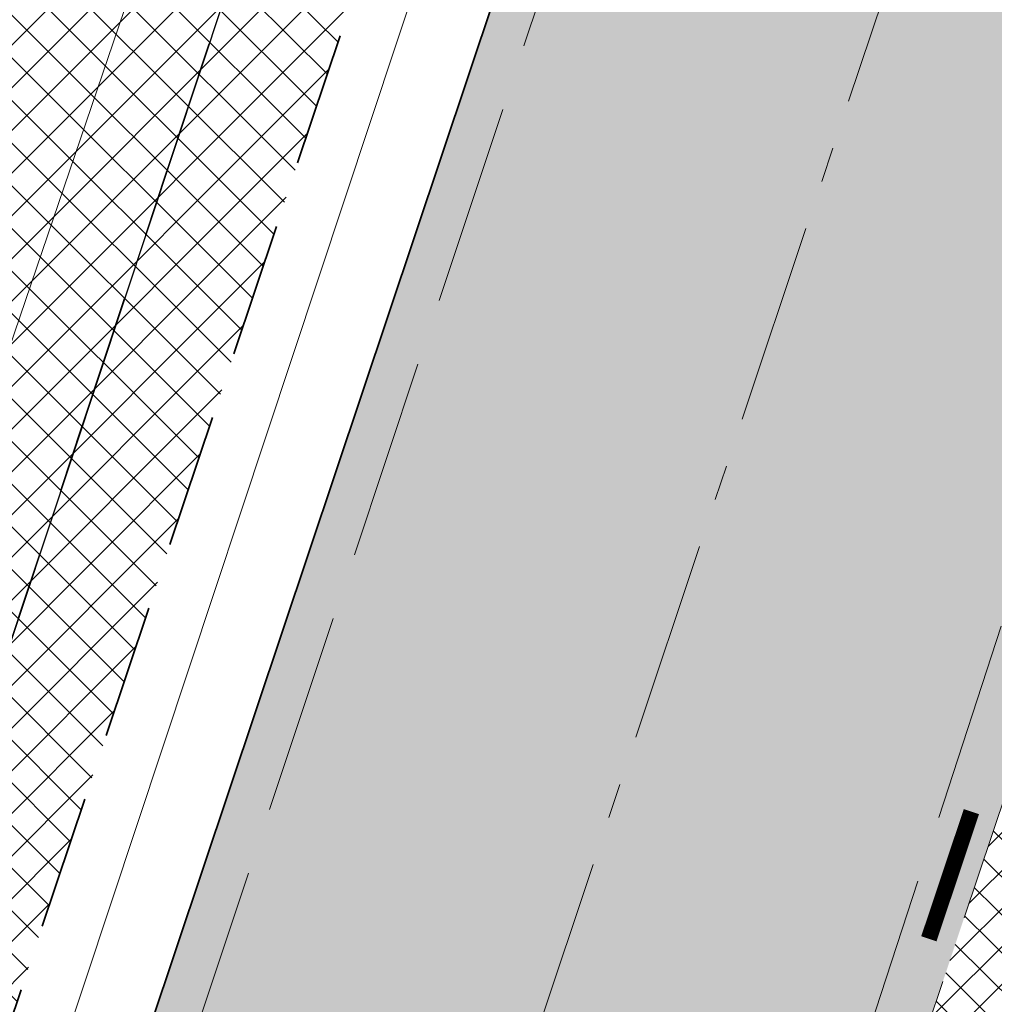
# Model space of a CAD drawing. Header units: metres. Extents: x 6599594 to 6600699, y 5687867 to 5691114.
# Tile 78 of 256: x 6599865 to 6599872, y 5688615 to 5688622. Entities that reach past the tile are written whole.
import ezdxf

# ---------------------------------------------------------------- set-up
doc = ezdxf.new("R2010")
doc.units = ezdxf.units.M
doc.header["$MEASUREMENT"] = 0
for name, pattern in [('1', [0]), ('3_EGJE', [2.5, 1.5, -0.3700000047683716, 0.2600001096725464, -0.369999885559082]), ('BUG', [1.5, 1, -0.5]), ('GUK', [2, 1.5, -0.5]), ('GUZ', [1, 0.5, -0.5]), ('L_0_06', [2, 1.5, -0.5])]:
    doc.linetypes.add(name, pattern=pattern)
doc.layers.add('__gaPoziome', color=7, linetype='CONTINUOUS')
doc.layers.add('zzz.gaHSDomyslna', color=7, linetype='CONTINUOUS')
for name, color, linetype, lineweight in [('_kolor chodnik', 50, '1', 5), ('_kolor jezdnia', 4, '1', 0), ('_kolor pobocze', 211, '1', 5), ('_kolor zjazdy kostka', 7, '1', 5), ('_kolor ścieżka @ 1', 10, '1', 0), ('_krawedz jezdni i pobocza', 7, 'BUG', 15), ('_kraweznik', 7, 'CONTINUOUS', 35), ('_obrzeze', 10, 'BUG', 35), ('_os', 7, '3_EGJE', 13), ('Dzialki', 130, '1', 30), ('Kontury', 252, 'GUK', 9), ('OT_Komunikacja', 7, 'CONTINUOUS', 0), ('Uzytki', 252, 'GUZ', 9)]:
    doc.layers.add(name, color=color, linetype=linetype, lineweight=lineweight)
pattern_1 = [(45, (0, 0), (-0.1414213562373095, 0.1414213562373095), []), (135, (0, 0), (-0.1414213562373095, -0.1414213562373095), [])]

# ---------------------------------------------------------------- blocks, each defined once
blk = doc.blocks.new('*U1196')
at = {"layer": 'zzz.gaHSDomyslna', "color": 182, "const_width": 0.12}
blk.add_lwpolyline([(-88.24658337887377, -263.6219651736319), (-88.56401713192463, -264.5702456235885)], dxfattribs=at)

msp = doc.modelspace()

# ---------------------------------------------------------------- hatches: boundary and pattern name
at = {"layer": '_kolor chodnik'}
h = msp.add_hatch(dxfattribs=at)
h.set_pattern_fill('ANSI37', color=256, scale=1.6)
h.set_pattern_definition(pattern_1)
h.paths.add_polyline_path([(6599849.938171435, 5688542.085872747), (6599852.232147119, 5688548.938742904), (6599853.573135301, 5688548.489851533), (6599853.827082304, 5688549.248475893), (6599851.793849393, 5688549.929093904), (6599849.895278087, 5688548.982823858), (6599847.823506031, 5688542.793750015)])
edge = h.paths.add_edge_path()
edge.add_line((6600018.106075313, 5689087.454911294), (6600022.42781917, 5689091.229234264))
edge.add_line((6600022.42781917, 5689091.229234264), (6600020.233254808, 5689093.742094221))
edge.add_line((6600020.233254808, 5689093.742094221), (6600017.159471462, 5689091.057656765))
edge.add_arc((6600023.275194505, 5689085.385140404), 8.34143334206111, 137.1531558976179, 148.8016577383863)
edge.add_line((6600016.140105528, 5689089.706021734), (6600018.106075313, 5689087.454911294))
h.paths.add_polyline_path([(6600038.501784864, 5689187.59229436), (6600037.906968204, 5689187.700586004), (6600037.638296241, 5689186.224843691), (6600038.240083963, 5689186.115282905)])
h.paths.add_polyline_path([(6600069.098302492, 5689360.276020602), (6600068.321239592, 5689360.413462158), (6600068.064048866, 5689358.936495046), (6600068.836639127, 5689358.799546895)])
h.paths.add_polyline_path([(6600082.393785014, 5689362.950258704), (6600082.941124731, 5689366.103121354), (6600081.481377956, 5689366.361351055), (6600080.923159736, 5689363.210828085)])
h.paths.add_polyline_path([(6600074.022236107, 5689388.065861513), (6600072.983907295, 5689388.249860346), (6600072.723374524, 5689386.772538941), (6600073.760538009, 5689386.588865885)])
h.paths.add_polyline_path([(6600105.602402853, 5689486.45426531), (6600106.738797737, 5689489.760539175), (6600105.28818975, 5689490.281952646), (6600104.132785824, 5689486.965912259)])
h.paths.add_polyline_path([(6600132.519778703, 5689678.737346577), (6600131.636986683, 5689678.922259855), (6600131.330470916, 5689677.453953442), (6600132.212256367, 5689677.269208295)])
h.paths.add_polyline_path([(6600156.649397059, 5689798.7449027), (6600156.48800471, 5689797.95886096), (6600157.450195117, 5689797.757316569), (6600157.615023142, 5689798.542205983)])
h.paths.add_polyline_path([(6600189.055358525, 5689948.643107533), (6600187.902868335, 5689948.884512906), (6600187.600024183, 5689947.417400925), (6600188.748131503, 5689947.176379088)])
edge = h.paths.add_edge_path()
edge.add_line((6600204.459383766, 5690032.969035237), (6600204.153258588, 5690031.227801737))
edge.add_arc((6600202.328347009, 5690027.299936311), 4.331100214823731, 41.853001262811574, 65.08011546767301, ccw=False)
edge.add_arc((6600032.903931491, 5690051.979071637), 174.020003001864, 352.8070218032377, 353.495463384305)
edge.add_arc((6600202.372679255, 5690027.343587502), 5.999999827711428, 55.12102442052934, 69.64815978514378)
edge = h.paths.add_edge_path()
edge.add_line((6600205.046027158, 5690040.265402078), (6600204.972740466, 5690038.483452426))
edge.add_arc((6600203.986269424, 5690044.401803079), 5.999999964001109, 279.4630688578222, 294.9140560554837)
edge.add_line((6600206.513819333, 5690038.960158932), (6600206.607027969, 5690041.030672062))
edge.add_arc((6600203.986269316, 5690044.401803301), 4.270000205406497, 284.3702444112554, 307.86193139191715, ccw=False)
edge = h.paths.add_edge_path()
edge.add_arc((6600203.547470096, 5690044.558759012), 6.446878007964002, 324.43500910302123, 356.20133685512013, ccw=False)
edge.add_arc((6600203.986269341, 5690044.401803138), 6.000000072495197, 323.2169970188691, 357.4193489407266)
h.paths.add_polyline_path([(6600208.910055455, 5690121.713696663), (6600208.146285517, 5690121.748120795), (6600207.125602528, 5690121.794124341), (6600209.971605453, 5690121.665851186)])
edge = h.paths.add_edge_path()
edge.add_line((6600238.769818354, 5690481.648294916), (6600240.338176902, 5690490.87374652))
edge.add_line((6600240.338176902, 5690490.87374652), (6600241.251295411, 5690510.829461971))
edge.add_line((6600241.251295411, 5690510.829461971), (6600239.524022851, 5690510.928942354))
edge.add_line((6600239.524022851, 5690510.928942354), (6600238.633343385, 5690491.167757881))
edge.add_line((6600238.633343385, 5690491.167757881), (6600234.579716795, 5690467.661262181))
edge.add_line((6600234.579716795, 5690467.661262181), (6600234.449796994, 5690464.966873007))
edge.add_arc((6600242.443669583, 5690464.607462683), 8.001948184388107, 177.4256737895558, 268.2543056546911)
edge.add_line((6600242.199903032, 5690456.609228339), (6600242.216657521, 5690457.359274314))
edge.add_line((6600242.216657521, 5690457.359274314), (6600242.305257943, 5690458.836738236))
edge.add_arc((6600242.444504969, 5690464.607952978), 5.772894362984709, 177.0298084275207, 268.6178439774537, ccw=False)
edge.add_line((6600236.679365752, 5690464.907083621), (6600236.951876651, 5690470.95443634))
edge.add_line((6600236.951876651, 5690470.95443634), (6600238.15078669, 5690478.210832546))
edge.add_line((6600238.15078669, 5690478.210832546), (6600238.769818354, 5690481.648294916))
h.paths.add_polyline_path([(6600238.769818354, 5690481.648294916), (6600238.15078669, 5690478.210832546), (6600239.670056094, 5690477.930590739), (6600240.266710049, 5690481.376366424)])
edge = h.paths.add_edge_path()
edge.add_line((6600223.366500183, 5690460.339976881), (6600223.278629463, 5690457.997544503))
edge.add_arc((6600220.967166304, 5690465.656339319), 7.999999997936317, 286.7940807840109, 300.2738222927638)
edge.add_line((6600225.000231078, 5690458.747331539), (6600225.240084, 5690461.623695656))
edge.add_arc((6600221.105749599, 5690465.648640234), 5.76999998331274, 293.06724424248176, 315.7681070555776, ccw=False)
edge = h.paths.add_edge_path()
edge.add_arc((6600220.025145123, 5690444.676291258), 5.770000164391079, 37.996647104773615, 59.94382588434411, ccw=False)
edge.add_line((6600224.572175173, 5690448.22839199), (6600224.817793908, 5690451.081798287))
edge.add_arc((6600220.025145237, 5690444.676291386), 7.999999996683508, 53.19588653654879, 68.15166733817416)
edge.add_line((6600223.00235276, 5690452.101669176), (6600222.91504296, 5690449.670427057))
edge = h.paths.add_edge_path()
edge.add_arc((6600221.105749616, 5690465.648640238), 7.999999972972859, 328.0222308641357, 357.0132597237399)
edge.add_line((6600229.094882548, 5690465.23180147), (6600229.218816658, 5690467.593604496))
edge.add_line((6600229.218816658, 5690467.593604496), (6600228.218919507, 5690467.645774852))
edge.add_line((6600228.218919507, 5690467.645774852), (6600227.891778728, 5690461.411918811))
h.paths.add_polyline_path([(6600200.980142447, 5690012.236744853), (6600202.317278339, 5690011.956662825), (6600202.522293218, 5690012.935421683), (6600201.182321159, 5690013.216097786)])
h.paths.add_polyline_path([(6600196.457878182, 5689983.98337835), (6600195.202332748, 5689984.246370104), (6600194.899091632, 5689982.777335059), (6600196.150355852, 5689982.515240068)])
edge = h.paths.add_edge_path()
edge.add_line((6600112.305909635, 5689517.991018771), (6600112.691041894, 5689519.807934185))
edge.add_line((6600112.691041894, 5689519.807934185), (6600113.245521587, 5689522.423769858))
edge.add_line((6600113.245521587, 5689522.423769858), (6600111.553124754, 5689522.782507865))
edge.add_line((6600111.553124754, 5689522.782507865), (6600107.405864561, 5689503.21722655))
edge.add_line((6600107.405864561, 5689503.21722655), (6600099.494506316, 5689480.361667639))
edge.add_line((6600099.494506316, 5689480.361667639), (6600099.182814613, 5689478.891218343))
edge.add_arc((6600107.008997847, 5689477.232359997), 8.000059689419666, 168.0325629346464, 257.7529108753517)
edge.add_line((6600105.311960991, 5689469.414366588), (6600105.784990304, 5689471.593619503))
edge.add_arc((6600107.008927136, 5689477.232314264), 5.769999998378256, 168.0321375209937, 257.7533362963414, ccw=False)
edge.add_line((6600101.364343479, 5689478.42879883), (6600101.647245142, 5689479.76342708))
edge.add_line((6600101.647245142, 5689479.76342708), (6600104.132785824, 5689486.965912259))
edge.add_line((6600104.132785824, 5689486.965912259), (6600105.28818975, 5689490.281952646))
edge.add_line((6600105.28818975, 5689490.281952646), (6600108.240043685, 5689498.809726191))
edge.add_line((6600108.240043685, 5689498.809726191), (6600112.305909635, 5689517.991018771))
h.paths.add_polyline_path([(6600136.009573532, 5689645.499114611), (6600138.333647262, 5689645.012304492), (6600138.661671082, 5689646.578318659), (6600134.869459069, 5689647.372651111)])
at = {"layer": '_kolor jezdnia'}
h = msp.add_hatch(dxfattribs=at)
h.set_pattern_fill('ANSI37', color=4, scale=3.5)
h.set_pattern_definition([(45, (0, 0), (-0.3093592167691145, 0.3093592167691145), []), (135, (0, 0), (-0.3093592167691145, -0.3093592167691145), [])])
edge = h.paths.add_edge_path()
edge.add_line((6599833.066047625, 5688539.933393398), (6599850.649511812, 5688527.983462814))
edge.add_arc((6599857.337592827, 5688536.653968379), 10.95025544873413, 169.5012687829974, 232.3548431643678, ccw=False)
edge.add_arc((6599858.085851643, 5688536.618142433), 11.69295282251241, 162.2507788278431, 169.9967502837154, ccw=False)
edge.add_line((6599846.949484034, 5688540.182754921), (6599847.823506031, 5688542.793750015))
edge.add_line((6599847.823506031, 5688542.793750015), (6599849.895278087, 5688548.982823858))
edge.add_line((6599849.895278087, 5688548.982823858), (6599852.434748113, 5688556.56906746))
edge.add_line((6599852.434748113, 5688556.56906746), (6599928.48625871, 5688783.760284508))
edge.add_line((6599928.48625871, 5688783.760284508), (6599931.025728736, 5688791.34652811))
edge.add_line((6599931.025728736, 5688791.34652811), (6599996.657773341, 5688987.411326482))
edge.add_line((6599996.657773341, 5688987.411326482), (6599999.197243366, 5688994.997570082))
edge.add_line((6599999.197243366, 5688994.997570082), (6600021.930100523, 5689062.908193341))
edge.add_line((6600021.930100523, 5689062.908193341), (6600017.620224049, 5689067.371531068))
edge.add_line((6600017.620224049, 5689067.371531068), (6600016.714558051, 5689064.654078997))
edge.add_line((6600016.714558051, 5689064.654078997), (6600012.423620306, 5689051.835617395))
edge.add_line((6600012.423620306, 5689051.835617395), (6600009.884150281, 5689044.249373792))
edge.add_line((6600009.884150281, 5689044.249373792), (6599977.53516164, 5688947.612159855))
edge.add_line((6599977.53516164, 5688947.612159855), (6599974.995691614, 5688940.025916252))
edge.add_line((6599974.995691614, 5688940.025916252), (6599942.096912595, 5688841.746295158))
edge.add_line((6599942.096912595, 5688841.746295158), (6599939.557442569, 5688834.160051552))
edge.add_line((6599939.557442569, 5688834.160051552), (6599882.679288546, 5688664.246042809))
edge.add_line((6599882.679288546, 5688664.246042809), (6599880.139818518, 5688656.659799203))
edge.add_line((6599880.139818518, 5688656.659799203), (6599852.46454386, 5688573.984527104))
edge.add_line((6599852.46454386, 5688573.984527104), (6599842.470137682, 5688544.127903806))
edge.add_arc((6599835.706422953, 5688546.652910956), 7.219660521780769, 248.5480913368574, 339.52856074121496, ccw=False)
h.paths.add_polyline_path([(6600044.653202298, 5689172.271628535), (6600046.276244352, 5689181.431901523), (6600047.759199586, 5689189.801539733), (6600051.0603021, 5689208.432603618), (6600052.368792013, 5689215.817578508), (6600054.808584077, 5689229.587499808), (6600056.11707399, 5689236.972474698), (6600057.346666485, 5689243.912161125), (6600058.655146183, 5689251.297078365), (6600058.831439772, 5689252.292060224), (6600060.098987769, 5689259.445963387), (6600060.139929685, 5689259.677035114), (6600061.407468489, 5689266.830886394), (6600072.329030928, 5689328.470998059), (6600073.637511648, 5689335.855921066), (6600077.337304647, 5689356.73715072), (6600078.820259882, 5689365.106788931), (6600081.142794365, 5689378.214921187), (6600082.538516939, 5689386.092227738), (6600095.187867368, 5689457.483787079), (6600091.082877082, 5689465.8405575), (6600089.043088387, 5689454.328211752), (6600087.870641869, 5689447.711051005), (6600087.560133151, 5689445.958573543), (6600086.562151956, 5689440.326076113), (6600082.433200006, 5689417.022719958), (6600080.95024477, 5689408.65308175), (6600077.202698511, 5689387.502337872), (6600075.719743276, 5689379.132699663), (6600073.469199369, 5689366.430874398), (6600071.986244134, 5689358.061236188), (6600069.98686466, 5689346.776955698), (6600068.591142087, 5689338.899649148), (6600065.559290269, 5689321.78820693), (6600064.163567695, 5689313.910900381), (6600059.719426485, 5689288.828650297), (6600058.323703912, 5689280.951343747), (6600057.563846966, 5689276.662793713), (6600056.168124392, 5689268.785487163), (6600054.804920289, 5689261.091711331), (6600053.409197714, 5689253.21440478), (6600053.264817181, 5689252.399536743), (6600051.869094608, 5689244.522230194), (6600051.183555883, 5689240.653124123), (6600049.787833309, 5689232.775817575), (6600046.593849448, 5689214.749319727), (6600045.198126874, 5689206.872013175), (6600044.41754409, 5689202.466488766), (6600042.934588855, 5689194.096850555), (6600036.429952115, 5689157.38538759), (6600034.946996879, 5689149.01574938), (6600030.579776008, 5689124.367629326), (6600027.529365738, 5689107.151445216), (6600024.895072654, 5689094.014582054), (6600030.583685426, 5689094.264316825), (6600032.945013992, 5689106.191885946), (6600043.170247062, 5689163.901990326)])
edge = h.paths.add_edge_path()
edge.add_line((6600111.106812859, 5689535.144351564), (6600111.256844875, 5689535.85214863))
edge.add_line((6600111.256844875, 5689535.85214863), (6600112.915748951, 5689543.678261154))
edge.add_line((6600112.915748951, 5689543.678261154), (6600117.304772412, 5689564.384094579))
edge.add_line((6600117.304772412, 5689564.384094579), (6600119.067357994, 5689572.699339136))
edge.add_line((6600119.067357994, 5689572.699339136), (6600120.087667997, 5689577.512794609))
edge.add_line((6600120.087667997, 5689577.512794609), (6600121.642890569, 5689584.849775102))
edge.add_line((6600121.642890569, 5689584.849775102), (6600128.436769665, 5689616.900852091))
edge.add_line((6600128.436769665, 5689616.900852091), (6600129.991992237, 5689624.237832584))
edge.add_line((6600129.991992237, 5689624.237832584), (6600132.660554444, 5689636.827148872))
edge.add_line((6600132.660554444, 5689636.827148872), (6600133.208838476, 5689639.444704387))
edge.add_line((6600133.208838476, 5689639.444704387), (6600134.848957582, 5689647.274775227))
edge.add_line((6600134.848957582, 5689647.274775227), (6600138.97649476, 5689666.979995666))
edge.add_line((6600138.97649476, 5689666.979995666), (6600140.51410642, 5689674.320687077))
edge.add_line((6600140.51410642, 5689674.320687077), (6600145.209128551, 5689696.735129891))
edge.add_line((6600145.209128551, 5689696.735129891), (6600146.746740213, 5689704.075821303))
edge.add_line((6600146.746740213, 5689704.075821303), (6600151.462308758, 5689726.588354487))
edge.add_line((6600151.462308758, 5689726.588354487), (6600152.999920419, 5689733.929045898))
edge.add_line((6600152.999920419, 5689733.929045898), (6600155.244070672, 5689744.642813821))
edge.add_line((6600155.244070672, 5689744.642813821), (6600156.781682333, 5689751.983505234))
edge.add_line((6600156.781682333, 5689751.983505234), (6600161.635515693, 5689775.156126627))
edge.add_line((6600161.635515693, 5689775.156126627), (6600163.378142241, 5689783.475576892))
edge.add_line((6600163.378142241, 5689783.475576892), (6600163.850769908, 5689785.731942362))
edge.add_line((6600163.850769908, 5689785.731942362), (6600167.028500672, 5689800.902704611))
edge.add_line((6600167.028500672, 5689800.902704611), (6600179.49088801, 5689860.399222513))
edge.add_line((6600179.49088801, 5689860.399222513), (6600181.233514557, 5689868.718672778))
edge.add_line((6600181.233514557, 5689868.718672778), (6600181.84713393, 5689871.648144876))
edge.add_line((6600181.84713393, 5689871.648144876), (6600183.384745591, 5689878.988836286))
edge.add_line((6600183.384745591, 5689878.988836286), (6600184.935818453, 5689886.393792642))
edge.add_line((6600184.935818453, 5689886.393792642), (6600186.575937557, 5689894.223863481))
edge.add_line((6600186.575937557, 5689894.223863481), (6600194.05133812, 5689929.912074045))
edge.add_line((6600194.05133812, 5689929.912074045), (6600195.691457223, 5689937.742144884))
edge.add_line((6600195.691457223, 5689937.742144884), (6600202.915799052, 5689972.231779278))
edge.add_line((6600202.915799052, 5689972.231779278), (6600204.555918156, 5689980.061850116))
edge.add_line((6600204.555918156, 5689980.061850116), (6600206.062781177, 5689987.255744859))
edge.add_line((6600206.062781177, 5689987.255744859), (6600207.702900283, 5689995.085815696))
edge.add_line((6600207.702900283, 5689995.085815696), (6600210.232559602, 5690007.162628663))
edge.add_line((6600210.232559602, 5690007.162628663), (6600211.694938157, 5690014.144150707))
edge.add_arc((6600028.177652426, 5690052.584442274), 187.5000004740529, 348.1696294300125, 357.4195276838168)
edge.add_line((6600215.487522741, 5690044.142720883), (6600208.310270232, 5690026.480446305))
edge.add_arc((6600032.903933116, 5690051.97907145), 177.2500013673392, 348.1696294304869, 351.7289130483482, ccw=False)
edge.add_line((6600206.38894146, 5690015.640182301), (6600205.966941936, 5690013.625519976))
edge.add_line((6600205.966941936, 5690013.625519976), (6600204.326822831, 5690005.795449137))
edge.add_line((6600204.326822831, 5690005.795449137), (6600197.076961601, 5689971.183982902))
edge.add_line((6600197.076961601, 5689971.183982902), (6600195.334335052, 5689962.864532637))
edge.add_line((6600195.334335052, 5689962.864532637), (6600193.44722506, 5689953.855305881))
edge.add_line((6600193.44722506, 5689953.855305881), (6600191.909227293, 5689946.512771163))
edge.add_line((6600191.909227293, 5689946.512771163), (6600185.496844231, 5689915.899498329))
edge.add_line((6600185.496844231, 5689915.899498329), (6600183.856521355, 5689908.068454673))
edge.add_line((6600183.856521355, 5689908.068454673), (6600182.066605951, 5689899.523243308))
edge.add_line((6600182.066605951, 5689899.523243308), (6600180.32407057, 5689891.204228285))
edge.add_line((6600180.32407057, 5689891.204228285), (6600174.320344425, 5689862.541919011))
edge.add_line((6600174.320344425, 5689862.541919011), (6600172.577809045, 5689854.222903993))
edge.add_line((6600172.577809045, 5689854.222903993), (6600163.663810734, 5689811.666703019))
edge.add_line((6600163.663810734, 5689811.666703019), (6600162.023782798, 5689803.837067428))
edge.add_line((6600162.023782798, 5689803.837067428), (6600160.924220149, 5689798.587659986))
edge.add_line((6600160.924220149, 5689798.587659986), (6600159.279208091, 5689790.734229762))
edge.add_line((6600159.279208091, 5689790.734229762), (6600157.107250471, 5689780.365115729))
edge.add_line((6600157.107250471, 5689780.365115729), (6600155.462238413, 5689772.511685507))
edge.add_line((6600155.462238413, 5689772.511685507), (6600153.380318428, 5689762.572418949))
edge.add_line((6600153.380318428, 5689762.572418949), (6600151.735124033, 5689754.718118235))
edge.add_line((6600151.735124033, 5689754.718118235), (6600148.586504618, 5689739.686336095))
edge.add_line((6600148.586504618, 5689739.686336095), (6600146.885007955, 5689731.563243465))
edge.add_line((6600146.885007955, 5689731.563243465), (6600141.75088822, 5689707.052510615))
edge.add_line((6600141.75088822, 5689707.052510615), (6600140.110896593, 5689699.223048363))
edge.add_line((6600140.110896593, 5689699.223048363), (6600133.483561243, 5689667.583574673))
edge.add_line((6600133.483561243, 5689667.583574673), (6600131.860394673, 5689659.834436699))
edge.add_line((6600131.860394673, 5689659.834436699), (6600131.740984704, 5689659.26436315))
edge.add_line((6600131.740984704, 5689659.26436315), (6600130.117814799, 5689651.515209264))
edge.add_line((6600130.117814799, 5689651.515209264), (6600127.27873359, 5689637.961189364))
edge.add_line((6600127.27873359, 5689637.961189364), (6600126.924568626, 5689636.290366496))
edge.add_line((6600126.924568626, 5689636.290366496), (6600125.166244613, 5689627.995226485))
edge.add_line((6600125.166244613, 5689627.995226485), (6600118.009503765, 5689594.232298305))
edge.add_line((6600118.009503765, 5689594.232298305), (6600116.25117975, 5689585.937158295))
edge.add_line((6600116.25117975, 5689585.937158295), (6600113.665314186, 5689573.737975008))
edge.add_line((6600113.665314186, 5689573.737975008), (6600111.898534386, 5689565.402943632))
edge.add_line((6600111.898534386, 5689565.402943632), (6600104.889982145, 5689532.339115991))
edge.add_line((6600104.889982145, 5689532.339115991), (6600103.22663594, 5689524.492047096))
edge.add_line((6600103.22663594, 5689524.492047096), (6600096.623876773, 5689493.342605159))
edge.add_line((6600096.623876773, 5689493.342605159), (6600094.968986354, 5689485.535427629))
edge.add_line((6600094.968986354, 5689485.535427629), (6600094.300101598, 5689482.379870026))
edge.add_line((6600094.300101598, 5689482.379870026), (6600099.182814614, 5689478.891218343))
edge.add_line((6600099.182814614, 5689478.891218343), (6600099.494506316, 5689480.361667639))
edge.add_line((6600099.494506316, 5689480.361667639), (6600111.106812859, 5689535.144351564))
edge = h.paths.add_edge_path()
edge.add_arc((6600239.213891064, 5690851.400367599), 10.00000000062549, -2.8342403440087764, 76.13703556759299, ccw=False)
edge.add_line((6600249.201658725, 5690850.905901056), (6600249.082723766, 5690848.503524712))
edge.add_line((6600249.082723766, 5690848.503524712), (6600247.016487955, 5690806.767468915))
edge.add_line((6600247.016487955, 5690806.767468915), (6600246.092398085, 5690789.152178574))
edge.add_line((6600246.092398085, 5690789.152178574), (6600233.768116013, 5690572.015170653))
edge.add_line((6600233.768116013, 5690572.015170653), (6600228.959056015, 5690465.296202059))
edge.add_line((6600228.959056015, 5690465.296202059), (6600234.588724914, 5690465.017134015))
edge.add_line((6600234.588724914, 5690465.017134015), (6600239.262540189, 5690571.767576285))
edge.add_line((6600239.262540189, 5690571.767576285), (6600252.50503885, 5690806.400146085))
edge.add_line((6600252.50503885, 5690806.400146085), (6600254.569211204, 5690848.094521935))
edge.add_arc((6600262.559425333, 5690847.6989487), 7.999999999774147, 76.13703557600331, 177.1657596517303, ccw=False)
edge.add_line((6600264.476229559, 5690855.465921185), (6600241.609896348, 5690861.109083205))
edge = h.paths.add_edge_path()
edge.add_line((6600250.031475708, 5690451.625307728), (6600250.231741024, 5690455.772579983))
edge.add_line((6600250.231741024, 5690455.772579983), (6600246.257763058, 5690456.417303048))
edge.add_line((6600246.257763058, 5690456.417303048), (6600242.171761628, 5690456.61060902))
edge.add_arc((6600242.563100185, 5690464.586983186), 7.985968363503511, 176.9123644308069, 267.1911945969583, ccw=False)
edge.add_line((6600234.588724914, 5690465.017134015), (6600228.959056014, 5690465.296202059))
edge.add_arc((6600220.965133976, 5690465.657286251), 8.002072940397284, 267.8289300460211, 357.413716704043, ccw=False)
edge.add_line((6600220.661989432, 5690457.660957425), (6600212.406915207, 5690458.119572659))
edge.add_line((6600212.406915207, 5690458.119572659), (6600208.431872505, 5690457.817501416))
edge.add_line((6600208.431872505, 5690457.817501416), (6600208.233912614, 5690454.548331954))
edge.add_line((6600208.233912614, 5690454.548331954), (6600212.129565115, 5690453.127270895))
edge.add_line((6600212.129565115, 5690453.127270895), (6600218.640548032, 5690452.76554962))
edge.add_line((6600218.640548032, 5690452.76554962), (6600216.486747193, 5690452.885205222))
edge.add_line((6600216.486747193, 5690452.885205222), (6600220.468905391, 5690452.663974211))
edge.add_arc((6600220.025145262, 5690444.676291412), 7.99999997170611, -0.3386579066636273, 86.8201700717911, ccw=False)
edge.add_line((6600228.025005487, 5690444.629006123), (6600227.803602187, 5690439.649256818))
edge.add_line((6600227.803602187, 5690439.649256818), (6600226.885525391, 5690435.936828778))
edge.add_line((6600226.885525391, 5690435.936828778), (6600225.534849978, 5690405.967249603))
edge.add_line((6600225.534849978, 5690405.967249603), (6600226.115199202, 5690402.187514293))
edge.add_line((6600226.115199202, 5690402.187514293), (6600213.445139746, 5690121.008786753))
edge.add_line((6600213.445139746, 5690121.008786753), (6600213.352800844, 5690118.960058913))
edge.add_line((6600213.352800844, 5690118.960058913), (6600209.980184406, 5690044.131649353))
edge.add_arc((6600203.98626942, 5690044.401803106), 5.999999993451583, 257.4162346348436, 357.41934921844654, ccw=False)
edge.add_line((6600202.679069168, 5690038.545931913), (6600201.589735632, 5690033.666039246))
edge.add_line((6600201.589735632, 5690033.666039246), (6600203.67987942, 5690033.199458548))
edge.add_arc((6600202.372679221, 5690027.343587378), 5.999999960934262, -8.27108729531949, 77.41623506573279, ccw=False)
edge.add_line((6600208.310270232, 5690026.480446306), (6600215.487522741, 5690044.142720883))
edge.add_line((6600215.487522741, 5690044.142720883), (6600216.199687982, 5690059.9446614))
edge.add_line((6600216.199687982, 5690059.9446614), (6600216.537356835, 5690067.437056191))
edge.add_line((6600216.537356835, 5690067.437056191), (6600223.893528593, 5690230.66011469))
edge.add_line((6600223.893528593, 5690230.66011469), (6600224.231197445, 5690238.152509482))
edge.add_line((6600224.231197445, 5690238.152509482), (6600233.507835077, 5690443.987992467))
edge.add_arc((6600241.499722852, 5690443.627812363), 7.999999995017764, 87.29208981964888, 177.4195277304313, ccw=False)
edge.add_line((6600241.877677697, 5690451.618879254), (6600246.021541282, 5690451.422886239))
edge.add_line((6600246.021541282, 5690451.422886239), (6600246.427694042, 5690451.44338883))
edge.add_line((6600246.427694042, 5690451.44338883), (6600246.79397003, 5690451.461878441))
edge.add_line((6600246.79397003, 5690451.461878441), (6600250.031475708, 5690451.625307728))
edge = h.paths.add_edge_path()
edge.add_line((6600007.33756506, 5689086.20374581), (6600006.980466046, 5689080.740822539))
edge.add_line((6600006.980466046, 5689080.740822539), (6600007.229745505, 5689080.720859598))
edge.add_line((6600007.229745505, 5689080.720859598), (6600008.093335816, 5689080.601653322))
edge.add_line((6600008.093335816, 5689080.601653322), (6600008.702681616, 5689080.53831051))
edge.add_arc((6600008.140193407, 5689070.554142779), 9.999999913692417, -18.557800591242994, 86.77547804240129, ccw=False)
edge.add_line((6600017.620224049, 5689067.371531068), (6600021.930100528, 5689062.908193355))
edge.add_arc((6599734.83819726, 5689159.011261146), 302.7499967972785, 341.4922000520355, 343.8640860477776)
edge.add_arc((6600034.895369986, 5689072.315877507), 9.581213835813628, 98.63328270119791, 164.5273290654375, ccw=False)
edge.add_line((6600033.457137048, 5689081.788529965), (6600033.832640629, 5689081.798737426))
edge.add_line((6600033.832640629, 5689081.798737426), (6600034.422462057, 5689082.05700874))
edge.add_line((6600034.422462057, 5689082.05700874), (6600036.833623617, 5689082.139040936))
edge.add_line((6600036.833623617, 5689082.139040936), (6600036.730225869, 5689087.148851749))
edge.add_line((6600036.730225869, 5689087.148851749), (6600036.579860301, 5689087.134303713))
edge.add_arc((6600036.479565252, 5689093.136286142), 6.002820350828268, 169.1687651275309, 270.9573417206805, ccw=False)
edge.add_line((6600030.583685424, 5689094.264316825), (6600024.895072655, 5689094.014582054))
edge.add_arc((6600015.200558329, 5689096.162123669), 9.929528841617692, 271.0943432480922, 347.5094668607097, ccw=False)
edge.add_arc((6600014.909438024, 5689089.646776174), 3.446070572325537, 264.4236009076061, 278.0194998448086, ccw=False)
edge.add_line((6600014.574573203, 5689086.217014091), (6600014.299554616, 5689086.232508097))
edge.add_line((6600014.299554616, 5689086.232508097), (6600010.474232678, 5689086.448019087))
edge.add_line((6600010.474232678, 5689086.448019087), (6600007.33756506, 5689086.20374581))
edge = h.paths.add_edge_path()
edge.add_line((6600105.490725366, 5689463.953528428), (6600106.927559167, 5689464.047234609))
edge.add_line((6600106.927559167, 5689464.047234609), (6600107.835, 5689468.66))
edge.add_line((6600107.835, 5689468.66), (6600105.311960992, 5689469.414366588))
edge.add_arc((6600107.008997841, 5689477.232359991), 8.000059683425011, 168.0325628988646, 257.75291091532, ccw=False)
edge.add_line((6600099.182814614, 5689478.891218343), (6600094.300101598, 5689482.379870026))
edge.add_arc((6600586.245114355, 5689378.104238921), 502.8750369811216, 168.032376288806, 169.9522165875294)
edge.add_line((6600091.082877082, 5689465.8405575), (6600095.187867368, 5689457.483787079))
edge.add_arc((6600103.065173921, 5689456.088064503), 8.000000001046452, 77.7533362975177, 169.9524553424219, ccw=False)
edge.add_line((6600104.762140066, 5689463.906012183), (6600105.490725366, 5689463.953528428))
at = {"layer": '_kolor pobocze'}
h = msp.add_hatch(dxfattribs=at)
h.set_pattern_fill('ANSI37', color=256, scale=1.6)
h.set_pattern_definition(pattern_1)
h.paths.add_polyline_path([(6599932.280385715, 5688783.281118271), (6599932.51846103, 5688783.99232861), (6599930.384830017, 5688784.706554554), (6599928.486258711, 5688783.760284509), (6599900.424162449, 5688699.929447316), (6599901.135372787, 5688699.691372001), (6599929.09885504, 5688783.227616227), (6599930.441347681, 5688783.896730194)])
h.paths.add_polyline_path([(6599863.82305472, 5688584.885679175), (6599865.662092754, 5688584.270067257), (6599865.900168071, 5688584.981277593), (6599863.766537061, 5688585.69550354), (6599861.867965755, 5688584.749233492), (6599852.434748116, 5688556.569067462), (6599852.907883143, 5688555.61978181), (6599862.297350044, 5688583.669249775), (6599862.358334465, 5688583.85143058), (6599862.480562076, 5688584.216565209)])
h.paths.add_polyline_path([(6599865.891775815, 5688591.038664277), (6599865.217260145, 5688592.39199476), (6599901.135372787, 5688699.691372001), (6599900.424162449, 5688699.929447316), (6599864.407435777, 5688592.335477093), (6599865.353705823, 5688590.436905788), (6599867.487336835, 5688589.722679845), (6599867.72541215, 5688590.433890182)])
at = {"layer": '_kolor zjazdy kostka'}
h = msp.add_hatch(dxfattribs=at)
h.set_pattern_fill('ANSI37', color=256, scale=1.6)
h.set_pattern_definition(pattern_1)
h.paths.add_polyline_path([(6600244.137440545, 5690813.934732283), (6600242.369522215, 5690814.022127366), (6600242.097568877, 5690808.528921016), (6600243.865482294, 5690808.441426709)])
h.paths.add_polyline_path([(6600247.012128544, 5690806.679412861), (6600247.442736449, 5690815.377295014), (6600247.393289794, 5690814.378518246), (6600247.113277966, 5690808.722537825)])
h.paths.add_polyline_path([(6600242.297085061, 5690788.088808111), (6600240.958726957, 5690788.155683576), (6600240.648818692, 5690782.664569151), (6600241.987258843, 5690782.599147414)])
h.paths.add_polyline_path([(6600245.558275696, 5690780.919298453), (6600246.037231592, 5690789.405686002), (6600244.985820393, 5690788.453468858), (6600244.612601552, 5690781.981345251)])
h.paths.add_polyline_path([(6600241.348405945, 5690723.711515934), (6600242.272017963, 5690722.691689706), (6600242.749709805, 5690731.155680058), (6600241.698138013, 5690730.203317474), (6600241.472690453, 5690726.27550499)])
h.paths.add_polyline_path([(6600225.772794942, 5690394.589141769), (6600224.731429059, 5690393.637598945), (6600224.461246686, 5690387.644646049), (6600225.412923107, 5690386.603142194)])
h.paths.add_polyline_path([(6600223.012390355, 5690333.280720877), (6600223.372595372, 5690341.272607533), (6600222.32835346, 5690340.318436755), (6600222.058239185, 5690334.324941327)])
h.paths.add_polyline_path([(6600215.496388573, 5690166.390602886), (6600215.856593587, 5690174.382489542), (6600214.812834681, 5690173.428760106), (6600214.542018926, 5690167.435062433)])
h.paths.add_polyline_path([(6600212.446537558, 5690121.053392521), (6600213.399499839, 5690120.010473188), (6600213.788744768, 5690128.503024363), (6600212.745135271, 5690127.54943145)])
h.paths.add_polyline_path([(6600209.977420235, 5690121.665589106), (6600210.225142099, 5690127.162117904), (6600207.346107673, 5690127.291879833), (6600207.119593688, 5690121.794395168)])
h.paths.add_polyline_path([(6600207.950178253, 5690070.725854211), (6600204.880846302, 5690070.828947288), (6600204.643784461, 5690065.333808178), (6600207.702521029, 5690065.204598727)])
h.paths.add_polyline_path([(6600200.981479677, 5690012.236464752), (6600199.969248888, 5690007.339980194), (6600201.282587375, 5690007.064882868), (6600202.31726072, 5690011.956666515)])
h.paths.add_polyline_path([(6600193.613960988, 5689970.406358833), (6600192.398010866, 5689970.660657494), (6600191.286205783, 5689965.274578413), (6600192.486379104, 5689965.023185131)])
h.paths.add_polyline_path([(6600189.061271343, 5689948.671423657), (6600189.98413328, 5689953.050774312), (6600188.818902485, 5689953.32186217), (6600187.908781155, 5689948.91282903)])
h.paths.add_polyline_path([(6600180.976201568, 5689915.317449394), (6600179.952861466, 5689910.421322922), (6600181.008474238, 5689910.200199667), (6600182.033843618, 5689915.09540201)])
h.paths.add_polyline_path([(6600176.508279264, 5689893.538690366), (6600177.476023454, 5689893.335973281), (6600178.603605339, 5689898.719146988), (6600177.636002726, 5689898.922290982)])
h.paths.add_polyline_path([(6600179.28182965, 5689859.401159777), (6600180.522246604, 5689860.211927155), (6600181.057490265, 5689860.561775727), (6600183.598022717, 5689860.029600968), (6600184.726606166, 5689865.412570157), (6600182.186324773, 5689865.943033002), (6600181.604764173, 5689866.832779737), (6600181.024456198, 5689867.720610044)])
h.paths.add_polyline_path([(6600160.200810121, 5689810.862606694), (6600159.232772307, 5689811.065842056), (6600158.207991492, 5689806.171529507), (6600159.175735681, 5689805.968812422)])
h.paths.add_polyline_path([(6600156.49391753, 5689797.987177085), (6600155.463416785, 5689793.068691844), (6600156.431160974, 5689792.865974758), (6600157.461419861, 5689797.784520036)])
edge = h.paths.add_edge_path()
edge.add_arc((6600173.111981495, 5689800.679690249), 5.999999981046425, 204.673115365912, 239.5411154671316, ccw=False)
edge.add_arc((6600173.162096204, 5689800.685330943), 6.047914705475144, 168.3203586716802, 204.5234866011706, ccw=False)
edge.add_line((6600167.239404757, 5689801.9096668), (6600163.651667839, 5689784.781499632))
edge.add_arc((6600169.524220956, 5689783.551410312), 5.999999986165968, 139.2146049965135, 168.1696294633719, ccw=False)
edge.add_arc((6600169.524220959, 5689783.551410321), 5.999999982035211, 96.80962310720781, 139.2146050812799, ccw=False)
edge.add_line((6600168.812796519, 5689789.509083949), (6600170.070461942, 5689795.507731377))
h.paths.add_polyline_path([(6600163.526364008, 5689776.866746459), (6600166.051243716, 5689776.337874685), (6600167.179826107, 5689781.720838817), (6600164.653945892, 5689782.249920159), (6600163.941148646, 5689783.340449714), (6600163.493329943, 5689784.025580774), (6600161.750703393, 5689775.706130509), (6600162.438017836, 5689776.155376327)])
h.paths.add_polyline_path([(6600152.614191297, 5689774.643430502), (6600153.639138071, 5689779.536616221), (6600152.646757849, 5689779.744928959), (6600151.646447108, 5689774.846147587)])
h.paths.add_polyline_path([(6600150.121074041, 5689767.466820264), (6600148.177624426, 5689758.16795459), (6600149.115997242, 5689757.971390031), (6600151.066362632, 5689767.268392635)])
h.paths.add_polyline_path([(6600142.970741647, 5689739.332500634), (6600141.888449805, 5689734.142420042), (6600144.036614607, 5689733.695518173), (6600145.123068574, 5689738.882330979)])
h.paths.add_polyline_path([(6600136.256357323, 5689701.052153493), (6600137.154085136, 5689700.864096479), (6600138.287960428, 5689706.274871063), (6600137.386492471, 5689706.464182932)])
h.paths.add_polyline_path([(6600130.081494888, 5689667.099389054), (6600129.212847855, 5689667.281639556), (6600128.083282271, 5689661.898895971), (6600128.953953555, 5689661.716447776)])
h.paths.add_polyline_path([(6600128.397394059, 5689659.030340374), (6600127.554144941, 5689659.207226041), (6600126.49340855, 5689653.810049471), (6600127.269860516, 5689653.647397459)])
h.paths.add_polyline_path([(6600134.990411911, 5689640.633636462), (6600137.30714639, 5689640.148363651), (6600138.339560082, 5689645.040620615), (6600136.015486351, 5689645.500958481), (6600135.435178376, 5689646.388788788), (6600134.8548704, 5689647.276619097), (6600133.214751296, 5689639.446548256), (6600134.102581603, 5689640.026856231)])
h.paths.add_polyline_path([(6600122.164164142, 5689634.294831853), (6600121.024067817, 5689628.914244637), (6600122.015114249, 5689628.705875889), (6600123.155614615, 5689634.086346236)])
h.paths.add_polyline_path([(6600114.54207576, 5689593.450769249), (6600113.493359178, 5689593.398339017), (6600112.364315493, 5689588.045694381), (6600113.29076438, 5689587.54753241)])
h.paths.add_polyline_path([(6600110.194543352, 5689572.941097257), (6600109.20781945, 5689573.148880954), (6600108.067717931, 5689567.768269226), (6600109.05014319, 5689567.535215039)])
h.paths.add_polyline_path([(6600119.083213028, 5689565.540446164), (6600119.089125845, 5689565.542290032), (6600121.462438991, 5689565.065690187), (6600122.598093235, 5689570.447168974), (6600120.229622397, 5689570.949214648), (6600119.651446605, 5689571.8119627), (6600119.073270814, 5689572.727655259), (6600117.310757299, 5689564.412754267)])
h.paths.add_polyline_path([(6600101.698666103, 5689532.937884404), (6600100.730666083, 5689533.141679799), (6600099.694214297, 5689528.250234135), (6600100.669121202, 5689528.045267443)])
h.paths.add_polyline_path([(6600094.064021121, 5689496.827028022), (6600093.080194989, 5689497.033910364), (6600092.036590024, 5689492.143967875), (6600093.038865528, 5689491.933250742)])
h.paths.add_polyline_path([(6600083.709836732, 5689453.74980843), (6600082.738586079, 5689448.336231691), (6600084.647281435, 5689448.027407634), (6600085.606840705, 5689453.416583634)])
h.paths.add_polyline_path([(6600084.434394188, 5689446.82589514), (6600083.348896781, 5689447.018140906), (6600082.567374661, 5689442.58660872), (6600083.649300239, 5689442.394910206)])
h.paths.add_polyline_path([(6600078.04194071, 5689410.721110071), (6600078.996952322, 5689416.137564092), (6600078.054833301, 5689416.304853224), (6600077.111232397, 5689410.886043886)])
h.paths.add_polyline_path([(6600072.911565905, 5689386.768652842), (6600071.960466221, 5689381.312635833), (6600072.800073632, 5689381.16322159), (6600073.766450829, 5689386.590709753)])
h.paths.add_polyline_path([(6600082.887400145, 5689379.432062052), (6600085.278102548, 5689379.03494316), (6600086.160383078, 5689383.956496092), (6600083.759726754, 5689384.355378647), (6600083.152078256, 5689385.224725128), (6600082.544429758, 5689386.094071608), (6600081.148707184, 5689378.216765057), (6600082.018053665, 5689378.824413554)])
h.paths.add_polyline_path([(6600080.731401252, 5689363.247695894), (6600080.041469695, 5689363.369939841), (6600079.433821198, 5689364.239286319), (6600078.8261727, 5689365.1086328), (6600077.343217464, 5689356.73899459), (6600078.212563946, 5689357.346643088), (6600079.081910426, 5689357.954291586), (6600081.429189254, 5689357.564866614), (6600082.388748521, 5689362.980514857)])
h.paths.add_polyline_path([(6600069.104215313, 5689360.304336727), (6600070.063917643, 5689365.720487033), (6600069.2708267, 5689365.861009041), (6600068.327152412, 5689360.441778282)])
h.paths.add_polyline_path([(6600066.550616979, 5689345.891799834), (6600065.546169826, 5689346.069805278), (6600064.677796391, 5689341.145792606), (6600065.678290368, 5689340.968483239)])
h.paths.add_polyline_path([(6600061.138656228, 5689321.077501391), (6600060.270282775, 5689316.15348863), (6600061.250715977, 5689315.979734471), (6600062.127590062, 5689320.902245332)])
h.paths.add_polyline_path([(6600055.325252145, 5689288.11325564), (6600054.456878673, 5689283.189242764), (6600055.410852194, 5689283.020177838), (6600056.283178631, 5689287.917022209)])
h.paths.add_polyline_path([(6600048.045675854, 5689182.819289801), (6600050.371939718, 5689182.407116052), (6600051.31444535, 5689187.67761207), (6600048.980409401, 5689188.064690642), (6600048.372760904, 5689188.934037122), (6600047.765112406, 5689189.803383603), (6600046.306982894, 5689181.603992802), (6600046.972918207, 5689182.069462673)])
h.paths.add_polyline_path([(6600040.943690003, 5689201.374141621), (6600039.339175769, 5689201.66987967), (6600038.429882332, 5689196.244216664), (6600039.984130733, 5689195.958493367)])
h.paths.add_polyline_path([(6600032.993704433, 5689156.473759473), (6600032.278185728, 5689156.600537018), (6600031.299242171, 5689151.188930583), (6600032.034145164, 5689151.058111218)])
h.paths.add_polyline_path([(6600026.309179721, 5689123.603833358), (6600025.417362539, 5689118.683970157), (6600026.271201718, 5689118.532684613), (6600027.143528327, 5689123.456001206)])
h.paths.add_polyline_path([(6600013.302986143, 5689054.462576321), (6600015.842456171, 5689062.048819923), (6600014.576741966, 5689061.417973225), (6600012.672139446, 5689055.728290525)])
h.paths.add_polyline_path([(6599974.547216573, 5688938.686171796), (6599977.086686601, 5688946.272415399), (6599975.820972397, 5688945.641568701), (6599973.916369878, 5688939.951886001)])
h.paths.add_polyline_path([(6599942.102825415, 5688841.748139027), (6599940.837111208, 5688841.117292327), (6599938.932508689, 5688835.427609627), (6599939.563355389, 5688834.161895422)])
h.paths.add_polyline_path([(6599882.685201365, 5688664.247886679), (6599881.419487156, 5688663.617039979), (6599879.514884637, 5688657.927357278), (6599880.145731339, 5688656.661643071)])
h.paths.add_polyline_path([(6599851.799762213, 5688549.930937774), (6599853.832995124, 5688549.250319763), (6599855.42016389, 5688553.991722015), (6599853.386930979, 5688554.672340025), (6599852.913795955, 5688555.621625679), (6599852.440660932, 5688556.570911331), (6599849.901190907, 5688548.984667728)])
h.paths.add_polyline_path([(6600233.581687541, 5690586.458647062), (6600234.520016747, 5690585.337735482), (6600234.976631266, 5690593.428266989), (6600233.922640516, 5690592.499827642)])
h.paths.add_polyline_path([(6600231.72837122, 5690526.750719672), (6600230.676277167, 5690525.793817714), (6600230.420013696, 5690519.782861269), (6600231.363586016, 5690518.655686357)])
h.paths.add_polyline_path([(6600237.577122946, 5690639.505119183), (6600236.516490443, 5690638.540451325), (6600236.176926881, 5690632.541599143), (6600237.1204992, 5690631.41442423)])
h.paths.add_polyline_path([(6600238.927801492, 5690681.139540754), (6600239.8637879, 5690680.021427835), (6600240.320411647, 5690688.112122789), (6600239.268317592, 5690687.155220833)])
h.paths.add_polyline_path([(6600218.12228406, 5690224.814875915), (6600217.079933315, 5690223.86243318), (6600216.809648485, 5690217.865326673), (6600217.762143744, 5690216.822918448)])
h.paths.add_polyline_path([(6600219.363739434, 5690274.535639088), (6600220.31588625, 5690273.493612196), (6600220.675810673, 5690281.480778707), (6600219.633750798, 5690280.528598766)])
h.paths.add_polyline_path([(6600168.759867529, 5689856.554734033), (6600169.729143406, 5689856.3516961), (6600170.857343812, 5689861.737822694), (6600169.889741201, 5689861.940966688)])
h.paths.add_polyline_path([(6600168.841833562, 5689852.115601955), (6600167.871405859, 5689852.319339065), (6600166.844894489, 5689847.425845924), (6600167.816759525, 5689847.221809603)])
at = {"layer": '_kolor ścieżka @ 1'}
h = msp.add_hatch(dxfattribs=at)
h.set_pattern_fill('ANSI37', color=10, scale=1.8)
h.set_pattern_definition([(45, (0, 0), (-0.1590990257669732, 0.1590990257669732), []), (135, (0, 0), (-0.1590990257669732, -0.1590990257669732), [])])
edge = h.paths.add_edge_path()
edge.add_line((6599877.145262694, 5688659.244027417), (6599854.614951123, 5688591.938475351))
edge.add_line((6599854.614951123, 5688591.938475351), (6599854.214414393, 5688589.387325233))
edge.add_line((6599854.214414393, 5688589.387325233), (6599839.435327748, 5688545.233719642))
edge.add_arc((6599834.523035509, 5688547.748213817), 5.518450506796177, 246.51508714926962, 332.8930934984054, ccw=False)
edge.add_line((6599832.323891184, 5688542.686883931), (6599836.925902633, 5688539.594394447))
edge.add_arc((6599835.881373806, 5688546.52869976), 7.012533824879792, 278.5661808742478, 339.9794081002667)
edge.add_line((6599842.470137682, 5688544.127903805), (6599857.359687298, 5688588.607952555))
edge.add_line((6599857.359687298, 5688588.607952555), (6599857.303782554, 5688591.591210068))
edge.add_line((6599857.303782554, 5688591.591210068), (6599879.508971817, 5688657.925513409))
edge.add_line((6599879.508971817, 5688657.925513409), (6599879.193548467, 5688658.558370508))
edge.add_line((6599879.193548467, 5688658.558370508), (6599877.145262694, 5688659.244027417))
h.paths.add_polyline_path([(6599879.193548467, 5688658.558370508), (6599879.508971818, 5688657.925513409), (6599881.413574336, 5688663.615196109), (6599880.780717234, 5688663.299772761), (6599878.732431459, 5688663.985429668), (6599877.145262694, 5688659.244027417)])
h.paths.add_polyline_path([(6599938.92659587, 5688835.425765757), (6599938.611172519, 5688836.058622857), (6599936.562886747, 5688836.744279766), (6599878.732431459, 5688663.985429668), (6599880.780717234, 5688663.299772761), (6599881.413574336, 5688663.615196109)])
h.paths.add_polyline_path([(6599974.364844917, 5688941.291630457), (6599974.049421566, 5688941.924487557), (6599972.001135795, 5688942.610144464), (6599936.562886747, 5688836.744279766), (6599938.611172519, 5688836.058622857), (6599938.92659587, 5688835.425765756)])
h.paths.add_polyline_path([(6599974.049421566, 5688941.924487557), (6599974.364844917, 5688941.291630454), (6600009.253303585, 5689045.515087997), (6600008.937880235, 5689046.147945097), (6600006.889594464, 5689046.833602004), (6599972.001135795, 5688942.610144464)])
h.paths.add_polyline_path([(6600008.937880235, 5689046.147945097), (6600009.253303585, 5689045.515087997), (6600011.157906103, 5689051.204770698), (6600010.525049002, 5689050.889347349), (6600008.476763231, 5689051.575004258), (6600006.889594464, 5689046.833602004)])
edge = h.paths.add_edge_path()
edge.add_arc((6599858.085851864, 5688536.618142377), 11.69295304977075, 162.2507788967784, 169.9967501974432)
edge.add_line((6599846.570656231, 5688538.649255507), (6599849.824991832, 5688528.706403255))
edge.add_line((6599849.824991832, 5688528.706403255), (6599853.13552, 5688528.731057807))
edge.add_line((6599853.13552, 5688528.731057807), (6599849.868997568, 5688538.728963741))
edge.add_line((6599849.868997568, 5688538.728963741), (6599850.886451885, 5688541.768438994))
edge.add_line((6599850.886451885, 5688541.768438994), (6599849.938171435, 5688542.085872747))
edge.add_line((6599849.938171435, 5688542.085872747), (6599847.823506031, 5688542.793750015))
edge.add_line((6599847.823506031, 5688542.793750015), (6599846.949484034, 5688540.182754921))
edge = h.paths.add_edge_path()
edge.add_arc((6600008.743460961, 5689068.123037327), 7.659999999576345, 341.4922000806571, 372.1491631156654)
edge.add_line((6600016.231900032, 5689069.735141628), (6600014.371922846, 5689078.374983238))
edge.add_arc((6600008.140193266, 5689070.554142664), 10.00000004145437, 51.45178747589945, 78.26461791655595)
edge.add_line((6600010.174112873, 5689080.345116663), (6600010.018184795, 5689077.57739322))
edge.add_arc((6600009.814745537, 5689075.098871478), 2.486856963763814, 14.594442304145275, 85.30763078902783, ccw=False)
edge.add_line((6600012.221360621, 5689075.725498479), (6600013.747330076, 5689068.63716722))
edge.add_line((6600013.747330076, 5689068.63716722), (6600013.596857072, 5689066.921144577))
edge.add_line((6600013.596857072, 5689066.921144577), (6600008.476763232, 5689051.575004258))
edge.add_line((6600008.476763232, 5689051.575004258), (6600010.525049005, 5689050.889347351))
edge.add_line((6600010.525049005, 5689050.889347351), (6600011.157906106, 5689051.204770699))
edge.add_line((6600011.157906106, 5689051.204770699), (6600016.007289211, 5689065.69149478))

# ---------------------------------------------------------------- linework, layer by layer
at = {"layer": '_krawedz jezdni i pobocza'}
msp.add_line((6600021.930100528, 5689062.908193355), (6599864.407435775, 5688592.335477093), dxfattribs=at)
at = {"layer": '_kraweznik'}
msp.add_line((6600016.714558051, 5689064.654078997), (6599842.470137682, 5688544.127903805), dxfattribs=at)
at = {"layer": '_obrzeze'}
msp.add_line((6600016.007289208, 5689065.691494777), (6599857.303782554, 5688591.591210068), dxfattribs=at)
at = {"layer": '_os'}
msp.add_line((6600019.32232929, 5689063.781136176), (6599841.949959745, 5688533.910733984), dxfattribs=at)
at = {"layer": 'Dzialki', "linetype": 'CONTINUOUS'}
msp.add_line((6599838.919999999, 5688538.89), (6600019.37, 5689082.13), dxfattribs=at)
at = {"layer": 'Kontury', "flags": 128}
msp.add_lwpolyline([(6599847.71, 5688565.37), (6599872.24, 5688639.209999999)], dxfattribs=at)
at = {"layer": 'OT_Komunikacja', "linetype": 'L_0_06', "flags": 128}
msp.add_lwpolyline([(6599830.381, 5688541.518), (6599832.43, 5688540.17), (6599834.032999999, 5688539.808999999), (6599835.899000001, 5688539.769), (6599838.229, 5688540.283), (6599839.801, 5688541.378), (6599840.957000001, 5688542.641999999), (6599841.946, 5688544.233), (6599842.981, 5688546.463000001), (6599844.54, 5688549.766), (6599847.802, 5688558.673999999), (6599859.215999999, 5688593.004), (6599869.316, 5688623.313), (6599880.054, 5688655.461), (6599887.112, 5688676.928000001), (6599898.514, 5688710.594), (6599908.271, 5688739.608), (6599919.396, 5688772.84), (6599928.325, 5688799.898), (6599938.810999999, 5688831.006), (6599950.421, 5688865.375999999), (6599958.497000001, 5688888.960999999), (6599970.528, 5688925.428), (6599978.860999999, 5688950.605999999), (6599989.609, 5688982.858000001), (6599998.617999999, 5689010.071000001), (6600012.734, 5689051.822999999), (6600018.488999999, 5689069.467), (6600021.036000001, 5689068.575), (6600023.247, 5689067.867), (6600017.518000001, 5689050.600999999), (6600003.368, 5689008.782), (6599994.355999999, 5688981.576999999), (6599983.461999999, 5688948.918999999), (6599975.107999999, 5688923.722000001), (6599962.815999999, 5688887.686), (6599954.794, 5688863.779), (6599943.492999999, 5688829.895), (6599932.869999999, 5688798.349000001), (6599924.065999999, 5688771.694), (6599912.638000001, 5688737.741999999), (6599903.06, 5688709.048), (6599891.75, 5688675.233), (6599884.692999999, 5688654.154), (6599873.725, 5688621.617999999), (6599863.844999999, 5688591.383), (6599852.386, 5688557.182000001), (6599849.157, 5688547.781999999), (6599847.243, 5688541.844999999), (6599846.552, 5688538.332), (6599846.448, 5688536.110000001), (6599846.752000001, 5688533.656), (6599847.53, 5688531.899), (6599849.014000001, 5688530.028), (6599851.005, 5688527.600999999), (6599864.999, 5688518.208), (6599870.235, 5688514.64), (6599868.129999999, 5688511.801), (6599866.941, 5688509.679), (6599847.255, 5688522.615000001), (6599839.452999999, 5688528.171), (6599826.778999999, 5688536.641), (6599806.084999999, 5688550.355000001), (6599808.095, 5688552.987), (6599809.804999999, 5688555.463000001)], close=True, dxfattribs=at)
at = {"layer": 'OT_Komunikacja', "linetype": 'Continuous', "flags": 128}
msp.add_lwpolyline([(6599878.981, 5688655.683), (6599868.447999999, 5688623.589), (6599858.769999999, 5688594.447999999), (6599845.537999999, 5688556.17), (6599844.546, 5688552.024999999), (6599842.476, 5688546.32), (6599839.493000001, 5688542.383999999), (6599837.595, 5688541.227), (6599835.97, 5688540.678), (6599834.282, 5688540.762), (6599829.178999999, 5688544.226), (6599826.356, 5688546.16), (6599826.955000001, 5688547.581), (6599834.1, 5688542.950000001), (6599836.006, 5688543.043), (6599837.389000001, 5688543.914), (6599839.562, 5688546.82), (6599841.946999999, 5688552.874), (6599842.963999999, 5688557.031), (6599856.478, 5688595.014000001), (6599858.376000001, 5688600.173999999), (6599866.536, 5688624.141), (6599877.057, 5688656.064999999)], dxfattribs=at)
at = {"layer": 'Uzytki', "flags": 128}
msp.add_lwpolyline([(6599847.71, 5688565.37), (6599872.24, 5688639.209999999)], dxfattribs=at)

# ---------------------------------------------------------------- block references
at = {"layer": '__gaPoziome'}
msp.add_blockref('*U1196', (6599960.402474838, 5688879.734715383), dxfattribs=at)

doc.saveas('drawing.dxf')
